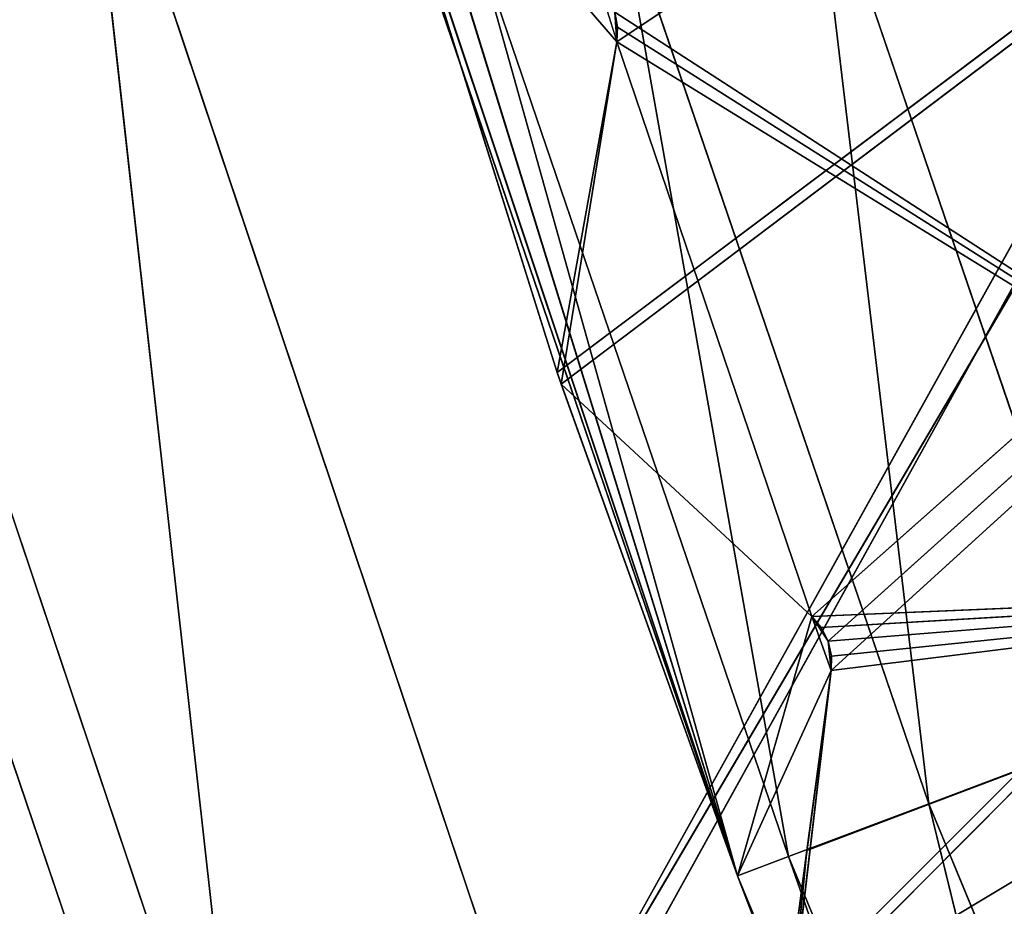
# Model space of a CAD drawing. Extents: x 1380 to 1970, y 0 to 169.
# Tile 140 of 166: x 1422.88 to 1425.29, y 26.74 to 28.91. Entities that reach past the tile are written whole.
import ezdxf

# ---------------------------------------------------------------- set-up
doc = ezdxf.new("R2010")
doc.units = 0
doc.header["$LTSCALE"] = 25.4
doc.layers.get('0').update_dxf_attribs({"color": 13, "linetype": 'CONTINUOUS'})

# ---------------------------------------------------------------- blocks, each defined once
blk = doc.blocks.new('PILLS-III-8263-8268_STL_1')
at = {"color": 7}
for p, q in [((47.2662, 36.6104, 139.8673), (48.3816, 36.6104, 143.1953)), ((47.2662, 36.6104, 139.8673), (48.3816, 36.6104, 143.1953)), ((47.2662, 36.6104, 139.8673), (47.6679, 36.4582, 143.4718)), ((47.2662, 36.6104, 139.8673), (47.6679, 36.4582, 143.4718)), ((63.8156, 36.6104, 116.9681), (48.3816, 36.6104, 143.1953)), ((63.8156, 36.6104, 116.9681), (48.3816, 36.6104, 143.1953)), ((63.0656, 36.6104, 116.7672), (48.3816, 36.6104, 143.1953)), ((63.0656, 36.6104, 116.7672), (48.3816, 36.6104, 143.1953)), ((47.6679, 36.4582, 143.4718), (46.53, 36.4582, 140.0768)), ((47.6679, 36.4582, 143.4718), (46.53, 36.4582, 140.0768)), ((47.7843, 7.1104, 144.3928), (46.1445, 35.6104, 139.5621)), ((46.1445, 35.6104, 139.5621), (47.7843, 35.6104, 144.3928)), ((47.7843, 7.1104, 144.3928), (46.1445, 35.6104, 139.5621)), ((46.1445, 35.6104, 139.5621), (47.7843, 35.6104, 144.3928)), ((47.7843, 35.6104, 144.3928), (63.0656, 35.6104, 116.7672)), ((47.7843, 35.6104, 144.3928), (63.0656, 35.6104, 116.7672)), ((48.4399, 7.9208, 141.4508), (48.4302, 7.9208, 141.4221)), ((48.4302, 7.9208, 141.4221), (48.4399, 3.2754, 141.4508)), ((48.4302, 7.9208, 141.4221), (48.4399, 3.2754, 141.4508)), ((48.4302, 7.9208, 141.4221), (48.4302, 3.2754, 141.4221)), ((48.5752, 7.9208, 140.6136), (48.4302, 7.9208, 141.4221)), ((48.4302, 7.9208, 141.4221), (56.863, 7.9208, 135.0827)), ((48.4302, 7.9208, 141.4221), (56.863, 7.9208, 135.0827)), ((48.4399, 7.9208, 141.4508), (48.4302, 7.9208, 141.4221)), ((48.4302, 3.2754, 141.4221), (48.5752, 7.9208, 140.6136)), ((48.4302, 3.2754, 141.4221), (48.5752, 7.9208, 140.6136)), ((48.4302, 7.9208, 141.4221), (48.4302, 3.2754, 141.4221)), ((48.5752, 7.9208, 140.6136), (48.4302, 7.9208, 141.4221)), ((48.4399, 3.2754, 141.4508), (48.4399, 7.9208, 141.4508)), ((48.4399, 7.9208, 141.4508), (56.863, 7.9208, 135.0827)), ((48.4399, 7.9208, 141.4508), (56.863, 7.9208, 135.0827)), ((48.4399, 7.9208, 141.4508), (49.0519, 7.9208, 142.0188)), ((49.0519, 2.8852, 142.0188), (48.4399, 7.9208, 141.4508)), ((48.4399, 3.2754, 141.4508), (48.4399, 7.9208, 141.4508)), ((49.0519, 2.8852, 142.0188), (48.4399, 7.9208, 141.4508)), ((48.4399, 7.9208, 141.4508), (49.0519, 7.9208, 142.0188)), ((48.5708, 7.9208, 140.5416), (48.5752, 7.9208, 140.6136)), ((48.5708, 7.9208, 140.5416), (48.5752, 7.9208, 140.6136)), ((48.5708, 7.9208, 140.5416), (48.5774, 2.8735, 140.5782)), ((48.5708, 7.9208, 140.5416), (48.5774, 2.8735, 140.5782)), ((48.5752, 7.9208, 140.6136), (56.863, 7.9208, 135.0827)), ((48.5752, 7.9208, 140.6136), (56.863, 7.9208, 135.0827)), ((48.5752, 7.9208, 140.6136), (48.5752, 2.8862, 140.6136)), ((48.5752, 7.9208, 140.6136), (48.5752, 2.8862, 140.6136)), ((48.5752, 7.9208, 140.6136), (48.5774, 2.8735, 140.5782)), ((48.5752, 7.9208, 140.6136), (48.5774, 2.8735, 140.5782)), ((49.0993, 7.9208, 142.1507), (48.9898, 7.9208, 142.9658)), ((48.9898, 7.9208, 142.9658), (56.863, 7.9208, 135.0827)), ((48.9898, 7.9208, 142.9658), (56.863, 7.9208, 135.0827)), ((48.9898, 7.9208, 142.9658), (49.0402, 3.0942, 142.5906)), ((48.9898, 7.9208, 142.9658), (49.0402, 3.0942, 142.5906)), ((49.0993, 7.9208, 142.1507), (48.9898, 7.9208, 142.9658)), ((49.0001, 7.9208, 142.9924), (56.863, 7.9208, 135.0827)), ((49.0001, 7.9208, 142.9924), (56.863, 7.9208, 135.0827)), ((49.0993, 7.9208, 142.1507), (49.0402, 3.0942, 142.5906)), ((49.0993, 7.9208, 142.1507), (49.0402, 3.0942, 142.5906)), ((49.0519, 7.9208, 142.0188), (49.0917, 7.9208, 142.079)), ((56.863, 7.9208, 135.0827), (49.0519, 7.9208, 142.0188)), ((56.863, 7.9208, 135.0827), (49.0519, 7.9208, 142.0188)), ((49.0519, 7.9208, 142.0188), (49.0917, 7.9208, 142.079)), ((49.0519, 7.9208, 142.0188), (49.075, 2.8727, 142.0458)), ((49.0519, 7.9208, 142.0188), (49.075, 2.8727, 142.0458)), ((49.0519, 7.9208, 142.0188), (49.0519, 2.8852, 142.0188)), ((49.0519, 7.9208, 142.0188), (49.0519, 2.8852, 142.0188)), ((49.0917, 7.9208, 142.079), (49.075, 2.8727, 142.0458)), ((49.0917, 7.9208, 142.079), (49.075, 2.8727, 142.0458)), ((49.0917, 7.9208, 142.079), (56.863, 7.9208, 135.0827)), ((49.0917, 7.9208, 142.079), (56.863, 7.9208, 135.0827)), ((49.0917, 7.9208, 142.079), (49.0993, 7.9208, 142.1507)), ((49.0917, 7.9208, 142.079), (49.0993, 7.9208, 142.1507)), ((49.0917, 7.9208, 142.079), (49.0999, 2.873, 142.1153)), ((49.0917, 7.9208, 142.079), (49.0999, 2.873, 142.1153)), ((49.0917, 7.9208, 142.079), (49.0917, 2.8683, 142.079)), ((49.0917, 7.9208, 142.079), (49.0917, 2.8683, 142.079)), ((49.0993, 7.9208, 142.1507), (56.863, 7.9208, 135.0827)), ((49.0993, 7.9208, 142.1507), (56.863, 7.9208, 135.0827)), ((49.0993, 7.9208, 142.1507), (49.0993, 2.8857, 142.1507)), ((49.0993, 7.9208, 142.1507), (49.0993, 2.8857, 142.1507)), ((49.0993, 7.9208, 142.1507), (49.0999, 2.873, 142.1153)), ((49.0993, 7.9208, 142.1507), (49.0999, 2.873, 142.1153)), ((46.1445, 7.1104, 139.5621), (47.7843, 7.1104, 144.3928)), ((46.1445, 7.1104, 139.5621), (47.7843, 7.1104, 144.3928)), ((48.4302, 3.2754, 141.4221), (48.4399, 3.2754, 141.4508)), ((48.4302, 3.2754, 141.4221), (48.4399, 3.2754, 141.4508)), ((48.4302, 3.2754, 141.4221), (48.5752, 2.8862, 140.6136)), ((48.4302, 3.2754, 141.4221), (48.5752, 2.8862, 140.6136)), ((49.0519, 2.8852, 142.0188), (48.4399, 3.2754, 141.4508)), ((48.4399, 3.2754, 141.4508), (48.5752, 2.8862, 140.6136)), ((48.4399, 3.2754, 141.4508), (48.5752, 2.8862, 140.6136)), ((49.0519, 2.8852, 142.0188), (48.4399, 3.2754, 141.4508)), ((48.9898, 3.2754, 142.9658), (49.0402, 3.0942, 142.5906)), ((49.0402, 3.0942, 142.5906), (49.0001, 3.2754, 142.9924)), ((50.7413, 1.2753, 141.9468), (49.0001, 3.2754, 142.9924)), ((50.7413, 1.2753, 141.9468), (49.0001, 3.2754, 142.9924)), ((49.0402, 3.0942, 142.5906), (49.0993, 2.8857, 142.1507)), ((50.7413, 1.2753, 141.9468), (49.0402, 3.0942, 142.5906)), ((50.7413, 1.2753, 141.9468), (49.0402, 3.0942, 142.5906)), ((49.0402, 3.0942, 142.5906), (49.0993, 2.8857, 142.1507)), ((48.5774, 2.8735, 140.5782), (48.5708, 2.8688, 140.5416)), ((48.5774, 2.8735, 140.5782), (48.5708, 2.8688, 140.5416)), ((48.5708, 2.8688, 140.5416), (50.7413, 1.2753, 141.9468)), ((48.5708, 2.8688, 140.5416), (50.7413, 1.2753, 141.9468)), ((49.0519, 2.8852, 142.0188), (48.5752, 2.8862, 140.6136)), ((48.5752, 2.8862, 140.6136), (50.7413, 1.2753, 141.9468)), ((49.0519, 2.8852, 142.0188), (48.5752, 2.8862, 140.6136)), ((48.5752, 2.8862, 140.6136), (48.5774, 2.8735, 140.5782)), ((48.5752, 2.8862, 140.6136), (50.7413, 1.2753, 141.9468)), ((48.5752, 2.8862, 140.6136), (48.5774, 2.8735, 140.5782)), ((48.5774, 2.8735, 140.5782), (50.7413, 1.2753, 141.9468)), ((48.5774, 2.8735, 140.5782), (50.7413, 1.2753, 141.9468)), ((49.075, 2.8727, 142.0458), (49.0519, 2.8852, 142.0188)), ((49.0519, 2.8852, 142.0188), (50.7413, 1.2753, 141.9468)), ((49.0519, 2.8852, 142.0188), (50.7413, 1.2753, 141.9468)), ((49.075, 2.8727, 142.0458), (49.0519, 2.8852, 142.0188)), ((49.0917, 2.8683, 142.079), (49.075, 2.8727, 142.0458)), ((49.075, 2.8727, 142.0458), (50.7413, 1.2753, 141.9468)), ((49.075, 2.8727, 142.0458), (50.7413, 1.2753, 141.9468)), ((49.0917, 2.8683, 142.079), (49.075, 2.8727, 142.0458)), ((49.0999, 2.873, 142.1153), (49.0917, 2.8683, 142.079)), ((49.0999, 2.873, 142.1153), (49.0917, 2.8683, 142.079)), ((49.0917, 2.8683, 142.079), (50.7413, 1.2753, 141.9468)), ((49.0917, 2.8683, 142.079), (50.7413, 1.2753, 141.9468)), ((49.0993, 2.8857, 142.1507), (50.7413, 1.2753, 141.9468)), ((49.0993, 2.8857, 142.1507), (50.7413, 1.2753, 141.9468)), ((49.0993, 2.8857, 142.1507), (49.0999, 2.873, 142.1153)), ((49.0993, 2.8857, 142.1507), (49.0999, 2.873, 142.1153)), ((49.0999, 2.873, 142.1153), (50.7413, 1.2753, 141.9468)), ((49.0999, 2.873, 142.1153), (50.7413, 1.2753, 141.9468))]:
    blk.add_line(p, q, dxfattribs=at)
at = {"color": 0}
for p, q in [((49.0534, 15.2754, 140.0944), (49.8057, 15.2754, 142.2998)), ((49.0534, 15.2754, 140.0944), (49.8057, 15.2754, 142.2998)), ((49.0534, 15.2754, 140.0944), (49.3379, 15.1414, 142.4763)), ((49.0534, 15.2754, 140.0944), (49.3379, 15.1414, 142.4763)), ((49.8057, 15.2754, 142.2998), (49.3379, 15.1414, 142.4763)), ((49.8057, 15.2754, 142.2998), (49.3379, 15.1414, 142.4763)), ((49.3379, 15.1414, 142.4763), (48.5753, 15.1414, 140.2406)), ((48.5753, 15.1414, 140.2406), (48.9954, 14.7754, 142.6055)), ((48.5753, 15.1414, 140.2406), (48.9954, 14.7754, 142.6055)), ((49.3379, 15.1414, 142.4763), (48.5753, 15.1414, 140.2406)), ((49.3379, 15.1414, 142.4763), (48.9954, 14.7754, 142.6055)), ((49.3379, 15.1414, 142.4763), (48.9954, 14.7754, 142.6055)), ((50.2422, 15.1414, 144.6586), (49.3379, 15.1414, 142.4763)), ((49.3379, 15.1414, 142.4763), (49.9087, 14.7754, 144.8094)), ((49.3379, 15.1414, 142.4763), (49.9087, 14.7754, 144.8094)), ((50.2422, 15.1414, 144.6586), (49.3379, 15.1414, 142.4763)), ((48.9954, 14.7754, 142.6055), (48.2252, 14.7754, 140.3476)), ((48.2252, 14.7754, 140.3476), (48.8701, 14.2754, 142.6528)), ((48.2252, 14.7754, 140.3476), (48.8701, 14.2754, 142.6528)), ((48.9954, 14.7754, 142.6055), (48.2252, 14.7754, 140.3476)), ((48.9954, 14.7754, 142.6055), (48.8701, 14.2754, 142.6528)), ((48.9954, 14.7754, 142.6055), (48.8701, 14.2754, 142.6528)), ((49.9087, 14.7754, 144.8094), (48.9954, 14.7754, 142.6055)), ((48.9954, 14.7754, 142.6055), (49.7866, 14.2754, 144.8647)), ((48.9954, 14.7754, 142.6055), (49.7866, 14.2754, 144.8647)), ((49.9087, 14.7754, 144.8094), (48.9954, 14.7754, 142.6055)), ((47.5171, 8.2753, 138.2683), (48.8701, 14.2754, 142.6528)), ((47.5171, 8.2753, 138.2683), (48.8701, 14.2754, 142.6528)), ((47.5251, 8.2753, 138.3014), (48.8701, 14.2754, 142.6528)), ((47.5251, 8.2753, 138.3014), (48.8701, 14.2754, 142.6528)), ((48.8701, 14.2754, 142.6528), (47.9389, 8.2753, 139.8552)), ((48.8701, 14.2754, 142.6528), (47.9389, 8.2753, 139.8552)), ((48.8701, 14.2754, 142.6528), (47.9479, 8.2753, 139.8861)), ((48.8701, 14.2754, 142.6528), (47.9479, 8.2753, 139.8861)), ((48.8701, 14.2754, 142.6528), (48.0971, 14.2754, 140.3867)), ((48.8701, 14.2754, 142.6528), (48.0971, 14.2754, 140.3867)), ((48.4302, 8.2753, 141.4221), (48.8701, 14.2754, 142.6528)), ((48.4302, 8.2753, 141.4221), (48.8701, 14.2754, 142.6528)), ((48.4399, 8.2753, 141.4508), (48.8701, 14.2754, 142.6528)), ((48.4399, 8.2753, 141.4508), (48.8701, 14.2754, 142.6528)), ((48.8701, 8.2753, 142.6528), (48.8701, 14.2754, 142.6528)), ((48.8701, 8.2753, 142.6528), (48.8701, 14.2754, 142.6528)), ((48.8701, 8.2753, 142.6528), (49.7866, 14.2754, 144.8647)), ((49.7866, 14.2754, 144.8647), (48.8701, 14.2754, 142.6528)), ((48.8701, 8.2753, 142.6528), (49.7866, 14.2754, 144.8647)), ((49.7866, 14.2754, 144.8647), (48.8701, 14.2754, 142.6528)), ((47.9479, 8.2753, 139.8861), (48.4302, 8.2753, 141.4221)), ((47.9479, 8.2753, 139.8861), (48.4302, 8.2753, 141.4221)), ((47.9479, 8.2753, 139.8861), (48.5752, 8.2753, 140.6136)), ((47.9479, 8.2753, 139.8861), (48.5752, 8.2753, 140.6136)), ((48.4399, 8.1531, 141.4508), (48.4302, 8.2753, 141.4221)), ((48.4399, 8.2753, 141.4508), (48.4302, 8.2753, 141.4221)), ((48.5752, 8.1531, 140.6136), (48.4302, 8.2753, 141.4221)), ((48.4302, 8.2753, 141.4221), (48.5752, 8.2753, 140.6136)), ((48.5752, 8.1531, 140.6136), (48.4302, 8.2753, 141.4221)), ((48.4302, 8.2753, 141.4221), (48.4302, 8.1531, 141.4221)), ((48.4302, 8.2753, 141.4221), (48.5752, 8.2753, 140.6136)), ((48.4399, 8.2753, 141.4508), (48.8701, 8.2753, 142.6528)), ((49.0519, 8.2753, 142.0188), (48.4399, 8.1531, 141.4508)), ((49.0519, 8.2753, 142.0188), (48.4399, 8.1531, 141.4508)), ((49.0519, 8.2753, 142.0188), (48.4399, 8.2753, 141.4508)), ((48.4399, 8.1531, 141.4508), (48.4399, 8.2753, 141.4508)), ((48.4399, 8.2753, 141.4508), (48.8701, 8.2753, 142.6528)), ((49.0519, 8.2753, 142.0188), (48.4399, 8.2753, 141.4508)), ((48.5337, 8.2753, 140.4797), (48.5752, 8.2753, 140.6136)), ((48.5708, 8.1531, 140.5416), (48.5752, 8.2753, 140.6136)), ((48.5752, 8.2753, 140.6136), (48.5708, 8.2753, 140.5416)), ((48.5752, 8.2753, 140.6136), (48.5752, 8.1531, 140.6136)), ((48.8701, 8.2753, 142.6528), (48.9898, 8.2753, 142.9658)), ((48.8701, 8.2753, 142.6528), (48.9898, 8.2753, 142.9658)), ((48.8701, 8.2753, 142.6528), (49.0993, 8.2753, 142.1507)), ((48.8701, 8.2753, 142.6528), (49.0993, 8.2753, 142.1507)), ((48.8701, 8.2753, 142.6528), (49.0519, 8.2753, 142.0188)), ((48.8701, 8.2753, 142.6528), (49.0519, 8.2753, 142.0188)), ((49.0993, 8.1531, 142.1507), (48.9898, 8.2753, 142.9658)), ((48.9898, 8.2753, 142.9658), (49.0993, 8.2753, 142.1507)), ((49.0993, 8.1531, 142.1507), (48.9898, 8.2753, 142.9658)), ((48.9898, 8.2753, 142.9658), (49.0993, 8.2753, 142.1507)), ((49.0519, 8.1531, 142.0188), (49.0917, 8.2753, 142.079)), ((49.0917, 8.2753, 142.079), (49.0519, 8.2753, 142.0188)), ((49.0519, 8.2753, 142.0188), (49.0519, 8.1531, 142.0188)), ((49.0993, 8.2753, 142.1507), (49.0519, 8.2753, 142.0188)), ((49.0917, 8.1531, 142.079), (49.0917, 8.2753, 142.079)), ((49.0917, 8.1531, 142.079), (49.0993, 8.2753, 142.1507)), ((49.0993, 8.2753, 142.1507), (49.0917, 8.2753, 142.079)), ((49.0993, 8.2753, 142.1507), (49.0993, 8.1531, 142.1507)), ((48.4302, 8.1531, 141.4221), (48.5752, 8.1531, 140.6136)), ((48.4302, 8.1531, 141.4221), (48.4399, 8.1531, 141.4508)), ((48.4302, 8.1531, 141.4221), (48.5752, 8.1531, 140.6136)), ((48.5752, 8.1531, 140.6136), (48.4399, 8.1531, 141.4508)), ((48.5752, 8.1531, 140.6136), (48.4399, 8.1531, 141.4508)), ((56.863, 8.1531, 135.0827), (48.4399, 8.1531, 141.4508)), ((56.863, 8.1531, 135.0827), (48.4399, 8.1531, 141.4508)), ((49.0519, 8.1531, 142.0188), (48.4399, 8.1531, 141.4508)), ((49.0519, 8.1531, 142.0188), (48.4399, 8.1531, 141.4508)), ((48.5752, 8.1531, 140.6136), (48.5708, 8.1531, 140.5416)), ((56.863, 8.1531, 135.0827), (48.5752, 8.1531, 140.6136)), ((56.863, 8.1531, 135.0827), (48.5752, 8.1531, 140.6136)), ((48.9898, 8.1531, 142.9658), (49.0993, 8.1531, 142.1507)), ((48.9898, 8.1531, 142.9658), (49.0993, 8.1531, 142.1507)), ((49.0993, 8.1531, 142.1507), (49.0001, 8.1531, 142.9924)), ((49.0993, 8.1531, 142.1507), (49.0001, 8.1531, 142.9924)), ((56.863, 8.1531, 135.0827), (49.0001, 8.1531, 142.9924)), ((56.863, 8.1531, 135.0827), (49.0001, 8.1531, 142.9924)), ((56.863, 8.1531, 135.0827), (49.0519, 8.1531, 142.0188)), ((56.863, 8.1531, 135.0827), (49.0519, 8.1531, 142.0188)), ((49.0917, 8.1531, 142.079), (49.0519, 8.1531, 142.0188)), ((49.0993, 8.1531, 142.1507), (49.0917, 8.1531, 142.079)), ((49.0917, 8.1531, 142.079), (56.863, 8.1531, 135.0827)), ((49.0917, 8.1531, 142.079), (56.863, 8.1531, 135.0827)), ((56.863, 8.1531, 135.0827), (49.0993, 8.1531, 142.1507)), ((56.863, 8.1531, 135.0827), (49.0993, 8.1531, 142.1507))]:
    blk.add_line(p, q, dxfattribs=at)
at = {"color": 7}
mesh = blk.add_polyface(dxfattribs=at)
corners = [(47.6679, 36.4582, 143.4718), (47.2662, 36.6104, 139.8673), (46.53, 36.4582, 140.0768)]
mesh.append_faces([[corners[k] for k in face] for face in [(0, 1, 2)]], dxfattribs={"color": 7})
mesh = blk.add_polyface(dxfattribs=at)
corners = [(48.3816, 36.6104, 143.1953), (63.0656, 36.6104, 116.7672), (47.2662, 36.6104, 139.8673)]
mesh.append_faces([[corners[k] for k in face] for face in [(0, 1, 2)]], dxfattribs={"color": 7})
mesh = blk.add_polyface(dxfattribs=at)
corners = [(47.6679, 36.4582, 143.4718), (48.3816, 36.6104, 143.1953), (47.2662, 36.6104, 139.8673)]
mesh.append_faces([[corners[k] for k in face] for face in [(0, 1, 2)]], dxfattribs={"color": 7})
mesh = blk.add_polyface(dxfattribs=at)
corners = [(49.7994, 36.6104, 146.4062), (63.8156, 36.6104, 116.9681), (48.3816, 36.6104, 143.1953)]
mesh.append_faces([[corners[k] for k in face] for face in [(0, 1, 2)]], dxfattribs={"color": 7})
mesh = blk.add_polyface(dxfattribs=at)
corners = [(48.3816, 36.6104, 143.1953), (63.8156, 36.6104, 116.9681), (63.0656, 36.6104, 116.7672)]
mesh.append_faces([[corners[k] for k in face] for face in [(0, 1, 2)]], dxfattribs={"color": 7})
mesh = blk.add_polyface(dxfattribs=at)
corners = [(47.0629, 36.0246, 143.7062), (47.6679, 36.4582, 143.4718), (46.53, 36.4582, 140.0768)]
mesh.append_faces([[corners[k] for k in face] for face in [(0, 1, 2)]], dxfattribs={"color": 7})
mesh = blk.add_polyface(dxfattribs=at)
corners = [(47.7843, 35.6104, 144.3928), (47.7843, 7.1104, 144.3928), (46.1445, 35.6104, 139.5621)]
mesh.append_faces([[corners[k] for k in face] for face in [(0, 1, 2)]], dxfattribs={"color": 7})
mesh = blk.add_polyface(dxfattribs=at)
corners = [(46.1445, 35.6104, 139.5621), (47.7843, 7.1104, 144.3928), (46.1445, 7.1104, 139.5621)]
mesh.append_faces([[corners[k] for k in face] for face in [(0, 1, 2)]], dxfattribs={"color": 7})
mesh = blk.add_polyface(dxfattribs=at)
corners = [(47.7843, 35.6104, 144.3928), (46.1445, 35.6104, 139.5621), (63.0656, 35.6104, 116.7672)]
mesh.append_faces([[corners[k] for k in face] for face in [(0, 1, 2)]], dxfattribs={"color": 7})
mesh = blk.add_polyface(dxfattribs=at)
corners = [(50.0406, 35.6104, 148.9681), (47.7843, 35.6104, 144.3928), (63.0656, 35.6104, 116.7672)]
mesh.append_faces([[corners[k] for k in face] for face in [(0, 1, 2)]], dxfattribs={"color": 7})
at = {"color": 0}
mesh = blk.add_polyface(dxfattribs=at)
corners = [(49.3379, 15.1414, 142.4763), (49.0534, 15.2754, 140.0944), (48.5753, 15.1414, 140.2406)]
mesh.append_faces([[corners[k] for k in face] for face in [(0, 1, 2)]], dxfattribs={"color": 0})
mesh = blk.add_polyface(dxfattribs=at)
corners = [(49.8057, 15.2754, 142.2998), (56.727, 15.2754, 130.988), (49.0534, 15.2754, 140.0944)]
mesh.append_faces([[corners[k] for k in face] for face in [(0, 1, 2)]], dxfattribs={"color": 0})
mesh = blk.add_polyface(dxfattribs=at)
corners = [(49.3379, 15.1414, 142.4763), (49.8057, 15.2754, 142.2998), (49.0534, 15.2754, 140.0944)]
mesh.append_faces([[corners[k] for k in face] for face in [(0, 1, 2)]], dxfattribs={"color": 0})
mesh = blk.add_polyface(dxfattribs=at)
corners = [(50.2422, 15.1414, 144.6586), (49.8057, 15.2754, 142.2998), (49.3379, 15.1414, 142.4763)]
mesh.append_faces([[corners[k] for k in face] for face in [(0, 1, 2)]], dxfattribs={"color": 0})
mesh = blk.add_polyface(dxfattribs=at)
corners = [(48.9954, 14.7754, 142.6055), (48.5753, 15.1414, 140.2406), (48.2252, 14.7754, 140.3476)]
mesh.append_faces([[corners[k] for k in face] for face in [(0, 1, 2)]], dxfattribs={"color": 0})
mesh = blk.add_polyface(dxfattribs=at)
corners = [(48.9954, 14.7754, 142.6055), (49.3379, 15.1414, 142.4763), (48.5753, 15.1414, 140.2406)]
mesh.append_faces([[corners[k] for k in face] for face in [(0, 1, 2)]], dxfattribs={"color": 0})
mesh = blk.add_polyface(dxfattribs=at)
corners = [(49.9087, 14.7754, 144.8094), (49.3379, 15.1414, 142.4763), (48.9954, 14.7754, 142.6055)]
mesh.append_faces([[corners[k] for k in face] for face in [(0, 1, 2)]], dxfattribs={"color": 0})
mesh = blk.add_polyface(dxfattribs=at)
corners = [(49.9087, 14.7754, 144.8094), (50.2422, 15.1414, 144.6586), (49.3379, 15.1414, 142.4763)]
mesh.append_faces([[corners[k] for k in face] for face in [(0, 1, 2)]], dxfattribs={"color": 0})
mesh = blk.add_polyface(dxfattribs=at)
corners = [(48.2252, 14.7754, 140.3476), (48.0971, 14.2754, 140.3867), (48.8701, 14.2754, 142.6528)]
mesh.append_faces([[corners[k] for k in face] for face in [(0, 1, 2)]], dxfattribs={"color": 0})
mesh = blk.add_polyface(dxfattribs=at)
corners = [(48.2252, 14.7754, 140.3476), (48.8701, 14.2754, 142.6528), (48.9954, 14.7754, 142.6055)]
mesh.append_faces([[corners[k] for k in face] for face in [(0, 1, 2)]], dxfattribs={"color": 0})
mesh = blk.add_polyface(dxfattribs=at)
corners = [(48.9954, 14.7754, 142.6055), (48.8701, 14.2754, 142.6528), (49.7866, 14.2754, 144.8647)]
mesh.append_faces([[corners[k] for k in face] for face in [(0, 1, 2)]], dxfattribs={"color": 0})
mesh = blk.add_polyface(dxfattribs=at)
corners = [(48.9954, 14.7754, 142.6055), (49.7866, 14.2754, 144.8647), (49.9087, 14.7754, 144.8094)]
mesh.append_faces([[corners[k] for k in face] for face in [(0, 1, 2)]], dxfattribs={"color": 0})
mesh = blk.add_polyface(dxfattribs=at)
corners = [(48.0971, 14.2754, 140.3867), (47.5171, 8.2753, 138.2683), (48.8701, 14.2754, 142.6528)]
mesh.append_faces([[corners[k] for k in face] for face in [(0, 1, 2)]], dxfattribs={"color": 0})
mesh = blk.add_polyface(dxfattribs=at)
corners = [(48.8701, 14.2754, 142.6528), (47.5171, 8.2753, 138.2683), (47.5251, 8.2753, 138.3014)]
mesh.append_faces([[corners[k] for k in face] for face in [(0, 1, 2)]], dxfattribs={"color": 0})
mesh = blk.add_polyface(dxfattribs=at)
corners = [(48.8701, 14.2754, 142.6528), (47.5251, 8.2753, 138.3014), (47.9389, 8.2753, 139.8552)]
mesh.append_faces([[corners[k] for k in face] for face in [(0, 1, 2)]], dxfattribs={"color": 0})
mesh = blk.add_polyface(dxfattribs=at)
corners = [(48.8701, 14.2754, 142.6528), (47.9389, 8.2753, 139.8552), (47.9479, 8.2753, 139.8861)]
mesh.append_faces([[corners[k] for k in face] for face in [(0, 1, 2)]], dxfattribs={"color": 0})
mesh = blk.add_polyface(dxfattribs=at)
corners = [(48.8701, 14.2754, 142.6528), (47.9479, 8.2753, 139.8861), (48.4302, 8.2753, 141.4221)]
mesh.append_faces([[corners[k] for k in face] for face in [(0, 1, 2)]], dxfattribs={"color": 0})
mesh = blk.add_polyface(dxfattribs=at)
corners = [(48.8701, 14.2754, 142.6528), (48.4302, 8.2753, 141.4221), (48.4399, 8.2753, 141.4508)]
mesh.append_faces([[corners[k] for k in face] for face in [(0, 1, 2)]], dxfattribs={"color": 0})
mesh = blk.add_polyface(dxfattribs=at)
corners = [(48.8701, 14.2754, 142.6528), (48.4399, 8.2753, 141.4508), (48.8701, 8.2753, 142.6528)]
mesh.append_faces([[corners[k] for k in face] for face in [(0, 1, 2)]], dxfattribs={"color": 0})
mesh = blk.add_polyface(dxfattribs=at)
corners = [(48.8701, 14.2754, 142.6528), (48.8701, 8.2753, 142.6528), (49.7866, 14.2754, 144.8647)]
mesh.append_faces([[corners[k] for k in face] for face in [(0, 1, 2)]], dxfattribs={"color": 0})
mesh = blk.add_polyface(dxfattribs=at)
corners = [(49.7866, 14.2754, 144.8647), (48.8701, 8.2753, 142.6528), (48.9898, 8.2753, 142.9658)]
mesh.append_faces([[corners[k] for k in face] for face in [(0, 1, 2)]], dxfattribs={"color": 0})
mesh = blk.add_polyface(dxfattribs=at)
corners = [(48.4302, 8.2753, 141.4221), (47.9479, 8.2753, 139.8861), (48.5752, 8.2753, 140.6136)]
mesh.append_faces([[corners[k] for k in face] for face in [(0, 1, 2)]], dxfattribs={"color": 0})
mesh = blk.add_polyface(dxfattribs=at)
corners = [(48.5752, 8.2753, 140.6136), (47.9479, 8.2753, 139.8861), (48.5337, 8.2753, 140.4797)]
mesh.append_faces([[corners[k] for k in face] for face in [(0, 1, 2)]], dxfattribs={"color": 0})
mesh = blk.add_polyface(dxfattribs=at)
corners = [(48.5752, 8.2753, 140.6136), (48.5752, 8.1531, 140.6136), (48.4302, 8.2753, 141.4221)]
mesh.append_faces([[corners[k] for k in face] for face in [(0, 1, 2)]], dxfattribs={"color": 0})
mesh = blk.add_polyface(dxfattribs=at)
corners = [(48.4302, 8.2753, 141.4221), (48.5752, 8.1531, 140.6136), (48.4302, 8.1531, 141.4221)]
mesh.append_faces([[corners[k] for k in face] for face in [(0, 1, 2)]], dxfattribs={"color": 0})
mesh = blk.add_polyface(dxfattribs=at)
corners = [(49.0519, 8.2753, 142.0188), (48.4399, 8.1531, 141.4508), (49.0519, 8.1531, 142.0188)]
mesh.append_faces([[corners[k] for k in face] for face in [(0, 1, 2)]], dxfattribs={"color": 0})
mesh = blk.add_polyface(dxfattribs=at)
corners = [(49.0519, 8.2753, 142.0188), (48.4399, 8.2753, 141.4508), (48.4399, 8.1531, 141.4508)]
mesh.append_faces([[corners[k] for k in face] for face in [(0, 1, 2)]], dxfattribs={"color": 0})
mesh = blk.add_polyface(dxfattribs=at)
corners = [(48.8701, 8.2753, 142.6528), (48.4399, 8.2753, 141.4508), (49.0519, 8.2753, 142.0188)]
mesh.append_faces([[corners[k] for k in face] for face in [(0, 1, 2)]], dxfattribs={"color": 0})
mesh = blk.add_polyface(dxfattribs=at)
corners = [(48.9898, 8.2753, 142.9658), (48.8701, 8.2753, 142.6528), (49.0993, 8.2753, 142.1507)]
mesh.append_faces([[corners[k] for k in face] for face in [(0, 1, 2)]], dxfattribs={"color": 0})
mesh = blk.add_polyface(dxfattribs=at)
corners = [(48.8701, 8.2753, 142.6528), (49.0519, 8.2753, 142.0188), (49.0993, 8.2753, 142.1507)]
mesh.append_faces([[corners[k] for k in face] for face in [(0, 1, 2)]], dxfattribs={"color": 0})
mesh = blk.add_polyface(dxfattribs=at)
corners = [(49.0993, 8.2753, 142.1507), (49.0993, 8.1531, 142.1507), (48.9898, 8.2753, 142.9658)]
mesh.append_faces([[corners[k] for k in face] for face in [(0, 1, 2)]], dxfattribs={"color": 0})
mesh = blk.add_polyface(dxfattribs=at)
corners = [(48.9898, 8.2753, 142.9658), (49.0993, 8.1531, 142.1507), (48.9898, 8.1531, 142.9658)]
mesh.append_faces([[corners[k] for k in face] for face in [(0, 1, 2)]], dxfattribs={"color": 0})
mesh = blk.add_polyface(dxfattribs=at)
corners = [(48.4399, 8.1531, 141.4508), (48.4302, 8.1531, 141.4221), (48.5752, 8.1531, 140.6136)]
mesh.append_faces([[corners[k] for k in face] for face in [(0, 1, 2)]], dxfattribs={"color": 0})
mesh = blk.add_polyface(dxfattribs=at)
corners = [(48.4399, 8.1531, 141.4508), (48.5752, 8.1531, 140.6136), (56.863, 8.1531, 135.0827)]
mesh.append_faces([[corners[k] for k in face] for face in [(0, 1, 2)]], dxfattribs={"color": 0})
mesh = blk.add_polyface(dxfattribs=at)
corners = [(49.0519, 8.1531, 142.0188), (48.4399, 8.1531, 141.4508), (56.863, 8.1531, 135.0827)]
mesh.append_faces([[corners[k] for k in face] for face in [(0, 1, 2)]], dxfattribs={"color": 0})
mesh = blk.add_polyface(dxfattribs=at)
corners = [(48.5752, 8.1531, 140.6136), (48.5708, 8.1531, 140.5416), (56.863, 8.1531, 135.0827)]
mesh.append_faces([[corners[k] for k in face] for face in [(0, 1, 2)]], dxfattribs={"color": 0})
mesh = blk.add_polyface(dxfattribs=at)
corners = [(49.0001, 8.1531, 142.9924), (48.9898, 8.1531, 142.9658), (49.0993, 8.1531, 142.1507)]
mesh.append_faces([[corners[k] for k in face] for face in [(0, 1, 2)]], dxfattribs={"color": 0})
mesh = blk.add_polyface(dxfattribs=at)
corners = [(49.0001, 8.1531, 142.9924), (49.0993, 8.1531, 142.1507), (56.863, 8.1531, 135.0827)]
mesh.append_faces([[corners[k] for k in face] for face in [(0, 1, 2)]], dxfattribs={"color": 0})
mesh = blk.add_polyface(dxfattribs=at)
corners = [(49.6373, 8.1531, 143.5336), (49.0001, 8.1531, 142.9924), (56.863, 8.1531, 135.0827)]
mesh.append_faces([[corners[k] for k in face] for face in [(0, 1, 2)]], dxfattribs={"color": 0})
mesh = blk.add_polyface(dxfattribs=at)
corners = [(49.0917, 8.1531, 142.079), (49.0519, 8.1531, 142.0188), (56.863, 8.1531, 135.0827)]
mesh.append_faces([[corners[k] for k in face] for face in [(0, 1, 2)]], dxfattribs={"color": 0})
mesh = blk.add_polyface(dxfattribs=at)
corners = [(49.0993, 8.1531, 142.1507), (49.0917, 8.1531, 142.079), (56.863, 8.1531, 135.0827)]
mesh.append_faces([[corners[k] for k in face] for face in [(0, 1, 2)]], dxfattribs={"color": 0})
at = {"color": 7}
mesh = blk.add_polyface(dxfattribs=at)
corners = [(48.4302, 7.9208, 141.4221), (48.4399, 3.2754, 141.4508), (48.4399, 7.9208, 141.4508)]
mesh.append_faces([[corners[k] for k in face] for face in [(0, 1, 2)]], dxfattribs={"color": 7})
mesh = blk.add_polyface(dxfattribs=at)
corners = [(48.4302, 7.9208, 141.4221), (48.4302, 3.2754, 141.4221), (48.4399, 3.2754, 141.4508)]
mesh.append_faces([[corners[k] for k in face] for face in [(0, 1, 2)]], dxfattribs={"color": 7})
mesh = blk.add_polyface(dxfattribs=at)
corners = [(48.4302, 7.9208, 141.4221), (56.863, 7.9208, 135.0827), (48.5752, 7.9208, 140.6136)]
mesh.append_faces([[corners[k] for k in face] for face in [(0, 1, 2)]], dxfattribs={"color": 7})
mesh = blk.add_polyface(dxfattribs=at)
corners = [(48.4399, 7.9208, 141.4508), (56.863, 7.9208, 135.0827), (48.4302, 7.9208, 141.4221)]
mesh.append_faces([[corners[k] for k in face] for face in [(0, 1, 2)]], dxfattribs={"color": 7})
mesh = blk.add_polyface(dxfattribs=at)
corners = [(48.5752, 7.9208, 140.6136), (48.5752, 2.8862, 140.6136), (48.4302, 3.2754, 141.4221)]
mesh.append_faces([[corners[k] for k in face] for face in [(0, 1, 2)]], dxfattribs={"color": 7})
mesh = blk.add_polyface(dxfattribs=at)
corners = [(48.5752, 7.9208, 140.6136), (48.4302, 3.2754, 141.4221), (48.4302, 7.9208, 141.4221)]
mesh.append_faces([[corners[k] for k in face] for face in [(0, 1, 2)]], dxfattribs={"color": 7})
mesh = blk.add_polyface(dxfattribs=at)
corners = [(49.0519, 7.9208, 142.0188), (56.863, 7.9208, 135.0827), (48.4399, 7.9208, 141.4508)]
mesh.append_faces([[corners[k] for k in face] for face in [(0, 1, 2)]], dxfattribs={"color": 7})
mesh = blk.add_polyface(dxfattribs=at)
corners = [(49.0519, 2.8852, 142.0188), (48.4399, 7.9208, 141.4508), (48.4399, 3.2754, 141.4508)]
mesh.append_faces([[corners[k] for k in face] for face in [(0, 1, 2)]], dxfattribs={"color": 7})
mesh = blk.add_polyface(dxfattribs=at)
corners = [(49.0519, 7.9208, 142.0188), (48.4399, 7.9208, 141.4508), (49.0519, 2.8852, 142.0188)]
mesh.append_faces([[corners[k] for k in face] for face in [(0, 1, 2)]], dxfattribs={"color": 7})
mesh = blk.add_polyface(dxfattribs=at)
corners = [(48.5752, 7.9208, 140.6136), (56.863, 7.9208, 135.0827), (48.5708, 7.9208, 140.5416)]
mesh.append_faces([[corners[k] for k in face] for face in [(0, 1, 2)]], dxfattribs={"color": 7})
mesh = blk.add_polyface(dxfattribs=at)
corners = [(48.5708, 7.9208, 140.5416), (48.5774, 2.8735, 140.5782), (48.5752, 7.9208, 140.6136)]
mesh.append_faces([[corners[k] for k in face] for face in [(0, 1, 2)]], dxfattribs={"color": 7})
mesh = blk.add_polyface(dxfattribs=at)
corners = [(48.5708, 7.9208, 140.5416), (48.5708, 2.8688, 140.5416), (48.5774, 2.8735, 140.5782)]
mesh.append_faces([[corners[k] for k in face] for face in [(0, 1, 2)]], dxfattribs={"color": 7})
mesh = blk.add_polyface(dxfattribs=at)
corners = [(48.5752, 7.9208, 140.6136), (48.5774, 2.8735, 140.5782), (48.5752, 2.8862, 140.6136)]
mesh.append_faces([[corners[k] for k in face] for face in [(0, 1, 2)]], dxfattribs={"color": 7})
mesh = blk.add_polyface(dxfattribs=at)
corners = [(48.9898, 7.9208, 142.9658), (56.863, 7.9208, 135.0827), (49.0993, 7.9208, 142.1507)]
mesh.append_faces([[corners[k] for k in face] for face in [(0, 1, 2)]], dxfattribs={"color": 7})
mesh = blk.add_polyface(dxfattribs=at)
corners = [(49.0001, 7.9208, 142.9924), (56.863, 7.9208, 135.0827), (48.9898, 7.9208, 142.9658)]
mesh.append_faces([[corners[k] for k in face] for face in [(0, 1, 2)]], dxfattribs={"color": 7})
mesh = blk.add_polyface(dxfattribs=at)
corners = [(48.9898, 7.9208, 142.9658), (49.0402, 3.0942, 142.5906), (48.9898, 3.2754, 142.9658)]
mesh.append_faces([[corners[k] for k in face] for face in [(0, 1, 2)]], dxfattribs={"color": 7})
mesh = blk.add_polyface(dxfattribs=at)
corners = [(49.0993, 7.9208, 142.1507), (49.0402, 3.0942, 142.5906), (48.9898, 7.9208, 142.9658)]
mesh.append_faces([[corners[k] for k in face] for face in [(0, 1, 2)]], dxfattribs={"color": 7})
mesh = blk.add_polyface(dxfattribs=at)
corners = [(49.6373, 7.9208, 143.5336), (56.863, 7.9208, 135.0827), (49.0001, 7.9208, 142.9924)]
mesh.append_faces([[corners[k] for k in face] for face in [(0, 1, 2)]], dxfattribs={"color": 7})
mesh = blk.add_polyface(dxfattribs=at)
corners = [(49.0993, 7.9208, 142.1507), (49.0993, 2.8857, 142.1507), (49.0402, 3.0942, 142.5906)]
mesh.append_faces([[corners[k] for k in face] for face in [(0, 1, 2)]], dxfattribs={"color": 7})
mesh = blk.add_polyface(dxfattribs=at)
corners = [(49.0917, 7.9208, 142.079), (56.863, 7.9208, 135.0827), (49.0519, 7.9208, 142.0188)]
mesh.append_faces([[corners[k] for k in face] for face in [(0, 1, 2)]], dxfattribs={"color": 7})
mesh = blk.add_polyface(dxfattribs=at)
corners = [(49.0519, 7.9208, 142.0188), (49.075, 2.8727, 142.0458), (49.0917, 7.9208, 142.079)]
mesh.append_faces([[corners[k] for k in face] for face in [(0, 1, 2)]], dxfattribs={"color": 7})
mesh = blk.add_polyface(dxfattribs=at)
corners = [(49.0519, 7.9208, 142.0188), (49.0519, 2.8852, 142.0188), (49.075, 2.8727, 142.0458)]
mesh.append_faces([[corners[k] for k in face] for face in [(0, 1, 2)]], dxfattribs={"color": 7})
mesh = blk.add_polyface(dxfattribs=at)
corners = [(49.0917, 7.9208, 142.079), (49.075, 2.8727, 142.0458), (49.0917, 2.8683, 142.079)]
mesh.append_faces([[corners[k] for k in face] for face in [(0, 1, 2)]], dxfattribs={"color": 7})
mesh = blk.add_polyface(dxfattribs=at)
corners = [(49.0993, 7.9208, 142.1507), (56.863, 7.9208, 135.0827), (49.0917, 7.9208, 142.079)]
mesh.append_faces([[corners[k] for k in face] for face in [(0, 1, 2)]], dxfattribs={"color": 7})
mesh = blk.add_polyface(dxfattribs=at)
corners = [(49.0917, 7.9208, 142.079), (49.0999, 2.873, 142.1153), (49.0993, 7.9208, 142.1507)]
mesh.append_faces([[corners[k] for k in face] for face in [(0, 1, 2)]], dxfattribs={"color": 7})
mesh = blk.add_polyface(dxfattribs=at)
corners = [(49.0917, 7.9208, 142.079), (49.0917, 2.8683, 142.079), (49.0999, 2.873, 142.1153)]
mesh.append_faces([[corners[k] for k in face] for face in [(0, 1, 2)]], dxfattribs={"color": 7})
mesh = blk.add_polyface(dxfattribs=at)
corners = [(49.0993, 7.9208, 142.1507), (49.0999, 2.873, 142.1153), (49.0993, 2.8857, 142.1507)]
mesh.append_faces([[corners[k] for k in face] for face in [(0, 1, 2)]], dxfattribs={"color": 7})
mesh = blk.add_polyface(dxfattribs=at)
corners = [(46.8604, 7.1104, 144.7755), (46.1445, 7.1104, 139.5621), (47.7843, 7.1104, 144.3928)]
mesh.append_faces([[corners[k] for k in face] for face in [(0, 1, 2)]], dxfattribs={"color": 7})
mesh = blk.add_polyface(dxfattribs=at)
corners = [(48.4399, 3.2754, 141.4508), (48.4302, 3.2754, 141.4221), (48.5752, 2.8862, 140.6136)]
mesh.append_faces([[corners[k] for k in face] for face in [(0, 1, 2)]], dxfattribs={"color": 7})
mesh = blk.add_polyface(dxfattribs=at)
corners = [(49.0519, 2.8852, 142.0188), (48.4399, 3.2754, 141.4508), (48.5752, 2.8862, 140.6136)]
mesh.append_faces([[corners[k] for k in face] for face in [(0, 1, 2)]], dxfattribs={"color": 7})
mesh = blk.add_polyface(dxfattribs=at)
corners = [(49.0001, 3.2754, 142.9924), (49.0402, 3.0942, 142.5906), (50.7413, 1.2753, 141.9468)]
mesh.append_faces([[corners[k] for k in face] for face in [(0, 1, 2)]], dxfattribs={"color": 7})
mesh = blk.add_polyface(dxfattribs=at)
corners = [(49.6373, 2.8847, 143.5336), (49.0001, 3.2754, 142.9924), (50.7413, 1.2753, 141.9468)]
mesh.append_faces([[corners[k] for k in face] for face in [(0, 1, 2)]], dxfattribs={"color": 7})
mesh = blk.add_polyface(dxfattribs=at)
corners = [(49.0402, 3.0942, 142.5906), (49.0993, 2.8857, 142.1507), (50.7413, 1.2753, 141.9468)]
mesh.append_faces([[corners[k] for k in face] for face in [(0, 1, 2)]], dxfattribs={"color": 7})
mesh = blk.add_polyface(dxfattribs=at)
corners = [(50.7413, 1.2753, 141.9468), (48.5774, 2.8735, 140.5782), (48.5708, 2.8688, 140.5416)]
mesh.append_faces([[corners[k] for k in face] for face in [(0, 1, 2)]], dxfattribs={"color": 7})
mesh = blk.add_polyface(dxfattribs=at)
corners = [(50.7413, 1.2753, 141.9468), (48.5708, 2.8688, 140.5416), (49.4171, 1.2753, 137.6149)]
mesh.append_faces([[corners[k] for k in face] for face in [(0, 1, 2)]], dxfattribs={"color": 7})
mesh = blk.add_polyface(dxfattribs=at)
corners = [(49.0519, 2.8852, 142.0188), (48.5752, 2.8862, 140.6136), (50.7413, 1.2753, 141.9468)]
mesh.append_faces([[corners[k] for k in face] for face in [(0, 1, 2)]], dxfattribs={"color": 7})
mesh = blk.add_polyface(dxfattribs=at)
corners = [(50.7413, 1.2753, 141.9468), (48.5752, 2.8862, 140.6136), (48.5774, 2.8735, 140.5782)]
mesh.append_faces([[corners[k] for k in face] for face in [(0, 1, 2)]], dxfattribs={"color": 7})
mesh = blk.add_polyface(dxfattribs=at)
corners = [(49.075, 2.8727, 142.0458), (49.0519, 2.8852, 142.0188), (50.7413, 1.2753, 141.9468)]
mesh.append_faces([[corners[k] for k in face] for face in [(0, 1, 2)]], dxfattribs={"color": 7})
mesh = blk.add_polyface(dxfattribs=at)
corners = [(49.0917, 2.8683, 142.079), (49.075, 2.8727, 142.0458), (50.7413, 1.2753, 141.9468)]
mesh.append_faces([[corners[k] for k in face] for face in [(0, 1, 2)]], dxfattribs={"color": 7})
mesh = blk.add_polyface(dxfattribs=at)
corners = [(49.0999, 2.873, 142.1153), (49.0917, 2.8683, 142.079), (50.7413, 1.2753, 141.9468)]
mesh.append_faces([[corners[k] for k in face] for face in [(0, 1, 2)]], dxfattribs={"color": 7})
mesh = blk.add_polyface(dxfattribs=at)
corners = [(49.0993, 2.8857, 142.1507), (49.0999, 2.873, 142.1153), (50.7413, 1.2753, 141.9468)]
mesh.append_faces([[corners[k] for k in face] for face in [(0, 1, 2)]], dxfattribs={"color": 7})
mesh = blk.add_polyface(dxfattribs=at)
corners = [(50.7413, 1.2753, 141.9468), (49.4171, 1.2753, 137.6149), (83.8156, 1.2753, 129.4681)]
mesh.append_faces([[corners[k] for k in face] for face in [(0, 1, 2)]], dxfattribs={"color": 7})

msp = doc.modelspace()

# ---------------------------------------------------------------- block references
at = {"color": 0, "extrusion": (0, -1, -2.77556e-16)}
msp.add_blockref('PILLS-III-8263-8268_STL_1', (1375.7665, 2639.29, -169.4681), dxfattribs=at)

doc.saveas('drawing.dxf')
